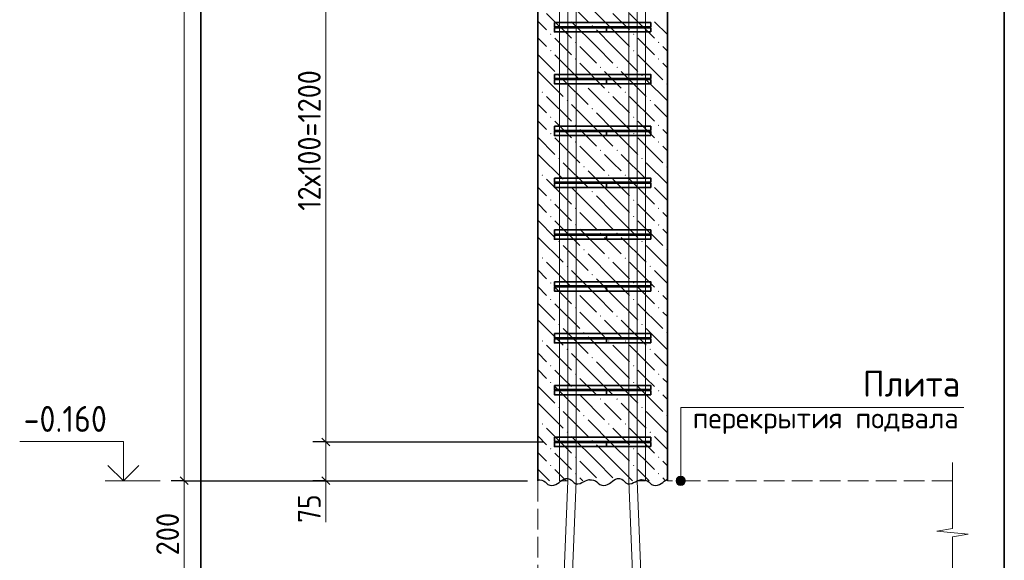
# Model space of a CAD drawing. Header units: millimetres. Extents: x 0 to 42000, y 0 to 29700.
# Tile 4 of 18: x 13488 to 22985, y 5284 to 10499. Entities that reach past the tile are written whole.
import ezdxf

# ---------------------------------------------------------------- set-up
doc = ezdxf.new("R2010")
doc.units = ezdxf.units.MM
doc.linetypes.add('______2', pattern=[270, 200, -70])
for name, color, linetype, lineweight in [('S1 Продольная арматура', 52, 'Continuous', 25), ('Standard', 7, 'Continuous', 25), ('ЖБ Перекрытие верхний уровень', 7, 'Continuous', 18), ('Позиционная метка диаметр_ шаг', 7, 'Continuous', 13), ('Позиционная метка линия выноска', 7, 'Continuous', 13), ('Примечания', 7, 'Continuous', 13), ('Размерная линия_ общее', 7, 'Continuous', 13), ('Стена фоновая арматура Х1', 52, 'Continuous', 25), ('Хомут', 52, 'Continuous', 25)]:
    doc.layers.add(name, color=color, linetype=linetype, lineweight=lineweight)
doc.layers.add('ЖБ Пилон', color=7, linetype='______2', lineweight=13, true_color=0xa0a0a0)
doc.styles.add('ISOCPEUR', font='txt')

msp = doc.modelspace()

# ---------------------------------------------------------------- hatches: boundary and pattern name
at = {"layer": 'ЖБ Пилон', "linetype": 'Continuous', "lineweight": 18, "transparency": 33554687}
for points in [[(18603.2, 10359.2), (18609.7, 10365.7), (18616.2, 10359.2), (18609.7, 10352.7)], [(19003.2, 10439.2), (19009.7, 10445.7), (19016.2, 10439.2), (19009.7, 10432.7)], [(19403.2, 10359.2), (19409.7, 10365.7), (19416.2, 10359.2), (19409.7, 10352.7)], [(18843.2, 10279.2), (18849.7, 10285.7), (18856.2, 10279.2), (18849.7, 10272.7)], [(19643.2, 10279.2), (19649.7, 10285.7), (19656.2, 10279.2), (19649.7, 10272.7)], [(18603.2, 10199.2), (18609.7, 10205.7), (18616.2, 10199.2), (18609.7, 10192.7)], [(19403.2, 10199.2), (19409.7, 10205.7), (19416.2, 10199.2), (19409.7, 10192.7)], [(18843.2, 10119.3), (18849.7, 10125.7), (18856.2, 10119.3), (18849.7, 10112.7)], [(19643.2, 10119.3), (19649.7, 10125.7), (19656.2, 10119.3), (19649.7, 10112.7)], [(19083.2, 10039.2), (19089.7, 10045.7), (19096.2, 10039.2), (19089.7, 10032.7)], [(19243.2, 10039.2), (19249.7, 10045.7), (19256.2, 10039.2), (19249.7, 10032.7)], [(18683.2, 9959.2), (18689.7, 9965.7), (18696.2, 9959.2), (18689.7, 9952.7)], [(18923.2, 9879.2), (18929.7, 9885.7), (18936.2, 9879.2), (18929.7, 9872.7)], [(19483.2, 9959.2), (19489.7, 9965.7), (19496.2, 9959.2), (19489.7, 9952.7)], [(19723.2, 9879.2), (19729.7, 9885.7), (19734.5, 9880.9), (19734.5, 9877.6), (19729.7, 9872.7)], [(18523.2, 9799.2), (18529.7, 9805.7), (18536.2, 9799.2), (18529.7, 9792.7)], [(19163.2, 9799.2), (19169.7, 9805.7), (19176.2, 9799.2), (19169.7, 9792.7)], [(19323.2, 9799.2), (19329.7, 9805.7), (19336.2, 9799.2), (19329.7, 9792.7)], [(18763.2, 9719.3), (18769.7, 9725.7), (18776.2, 9719.3), (18769.7, 9712.7)], [(19563.2, 9719.3), (19569.7, 9725.7), (19576.2, 9719.3), (19569.7, 9712.7)], [(19003.2, 9639.2), (19009.7, 9645.7), (19016.2, 9639.2), (19009.7, 9632.7)], [(18603.2, 9559.2), (18609.7, 9565.7), (18616.2, 9559.2), (18609.7, 9552.7)], [(19403.2, 9559.2), (19409.7, 9565.7), (19416.2, 9559.2), (19409.7, 9552.7)], [(18603.2, 9399.2), (18609.7, 9405.7), (18616.2, 9399.2), (18609.7, 9392.7)], [(18843.2, 9479.2), (18849.7, 9485.7), (18856.2, 9479.2), (18849.7, 9472.7)], [(19403.2, 9399.2), (19409.7, 9405.7), (19416.2, 9399.2), (19409.7, 9392.7)], [(19643.2, 9479.2), (19649.7, 9485.7), (19656.2, 9479.2), (19649.7, 9472.7)], [(18843.2, 9319.3), (18849.7, 9325.7), (18856.2, 9319.3), (18849.7, 9312.7)], [(19643.2, 9319.3), (19649.7, 9325.7), (19656.2, 9319.3), (19649.7, 9312.7)], [(19083.2, 9239.2), (19089.7, 9245.7), (19096.2, 9239.2), (19089.7, 9232.7)], [(19243.2, 9239.2), (19249.7, 9245.7), (19256.2, 9239.2), (19249.7, 9232.7)], [(18683.2, 9159.2), (18689.7, 9165.7), (18696.2, 9159.2), (18689.7, 9152.7)], [(19483.2, 9159.2), (19489.7, 9165.7), (19496.2, 9159.2), (19489.7, 9152.7)], [(18923.2, 9079.2), (18929.7, 9085.7), (18936.2, 9079.2), (18929.7, 9072.7)], [(19723.2, 9079.2), (19729.7, 9085.7), (19734.5, 9080.9), (19734.5, 9077.6), (19729.7, 9072.7)], [(18523.2, 8999.2), (18529.7, 9005.7), (18536.2, 8999.2), (18529.7, 8992.7)], [(19163.2, 8999.2), (19169.7, 9005.7), (19176.2, 8999.2), (19169.7, 8992.7)], [(19323.2, 8999.2), (19329.7, 9005.7), (19336.2, 8999.2), (19329.7, 8992.7)], [(18763.2, 8919.3), (18769.7, 8925.7), (18776.2, 8919.3), (18769.7, 8912.7)], [(19003.2, 8839.2), (19009.7, 8845.7), (19016.2, 8839.2), (19009.7, 8832.7)], [(19563.2, 8919.3), (19569.7, 8925.7), (19576.2, 8919.3), (19569.7, 8912.7)], [(18603.2, 8759.2), (18609.7, 8765.7), (18616.2, 8759.2), (18609.7, 8752.7)], [(19403.2, 8759.2), (19409.7, 8765.7), (19416.2, 8759.2), (19409.7, 8752.7)], [(18843.2, 8679.2), (18849.7, 8685.7), (18856.2, 8679.2), (18849.7, 8672.7)], [(19643.2, 8679.2), (19649.7, 8685.7), (19656.2, 8679.2), (19649.7, 8672.7)], [(18603.2, 8599.2), (18609.7, 8605.7), (18616.2, 8599.2), (18609.7, 8592.7)], [(19403.2, 8599.2), (19409.7, 8605.7), (19416.2, 8599.2), (19409.7, 8592.7)], [(18843.2, 8519.3), (18849.7, 8525.7), (18856.2, 8519.3), (18849.7, 8512.7)], [(19643.2, 8519.3), (19649.7, 8525.7), (19656.2, 8519.3), (19649.7, 8512.7)], [(18683.2, 8359.2), (18689.7, 8365.7), (18696.2, 8359.2), (18689.7, 8352.7)], [(19083.2, 8439.2), (19089.7, 8445.7), (19096.2, 8439.2), (19089.7, 8432.7)], [(19243.2, 8439.2), (19249.7, 8445.7), (19256.2, 8439.2), (19249.7, 8432.7)], [(19483.2, 8359.2), (19489.7, 8365.7), (19496.2, 8359.2), (19489.7, 8352.7)], [(18923.2, 8279.2), (18929.7, 8285.7), (18936.2, 8279.2), (18929.7, 8272.7)], [(19723.2, 8279.2), (19729.7, 8285.7), (19734.5, 8280.9), (19734.5, 8277.6), (19729.7, 8272.7)], [(18523.2, 8199.2), (18529.7, 8205.7), (18536.2, 8199.2), (18529.7, 8192.7)], [(19163.2, 8199.2), (19169.7, 8205.7), (19176.2, 8199.2), (19169.7, 8192.7)], [(19323.2, 8199.2), (19329.7, 8205.7), (19336.2, 8199.2), (19329.7, 8192.7)], [(18763.2, 8119.3), (18769.7, 8125.7), (18776.2, 8119.3), (18769.7, 8112.7)], [(19563.2, 8119.3), (19569.7, 8125.7), (19576.2, 8119.3), (19569.7, 8112.7)], [(19003.2, 8039.2), (19009.7, 8045.7), (19016.2, 8039.2), (19009.7, 8032.7)], [(18603.2, 7959.2), (18609.7, 7965.7), (18616.2, 7959.2), (18609.7, 7952.7)], [(18843.2, 7879.2), (18849.7, 7885.7), (18856.2, 7879.2), (18849.7, 7872.7)], [(19403.2, 7959.2), (19409.7, 7965.7), (19416.2, 7959.2), (19409.7, 7952.7)], [(19643.2, 7879.2), (19649.7, 7885.7), (19656.2, 7879.2), (19649.7, 7872.7)], [(18603.2, 7799.2), (18609.7, 7805.7), (18616.2, 7799.2), (18609.7, 7792.7)], [(19403.2, 7799.2), (19409.7, 7805.7), (19416.2, 7799.2), (19409.7, 7792.7)], [(18843.2, 7719.3), (18849.7, 7725.7), (18856.2, 7719.3), (18849.7, 7712.7)], [(19643.2, 7719.3), (19649.7, 7725.7), (19656.2, 7719.3), (19649.7, 7712.7)], [(19083.2, 7639.2), (19089.7, 7645.7), (19096.2, 7639.2), (19089.7, 7632.7)], [(19243.2, 7639.2), (19249.7, 7645.7), (19256.2, 7639.2), (19249.7, 7632.7)], [(18683.2, 7559.2), (18689.7, 7565.7), (18696.2, 7559.2), (18689.7, 7552.7)], [(19483.2, 7559.2), (19489.7, 7565.7), (19496.2, 7559.2), (19489.7, 7552.7)], [(18923.2, 7479.2), (18929.7, 7485.7), (18936.2, 7479.2), (18929.7, 7472.7)], [(19723.2, 7479.2), (19729.7, 7485.7), (19734.5, 7480.9), (19734.5, 7477.6), (19729.7, 7472.7)], [(18523.2, 7399.2), (18529.7, 7405.7), (18536.2, 7399.2), (18529.7, 7392.7)], [(18763.2, 7319.2), (18769.7, 7325.7), (18776.2, 7319.2), (18769.7, 7312.7)], [(19163.2, 7399.2), (19169.7, 7405.7), (19176.2, 7399.2), (19169.7, 7392.7)], [(19323.2, 7399.2), (19329.7, 7405.7), (19336.2, 7399.2), (19329.7, 7392.7)], [(19563.2, 7319.2), (19569.7, 7325.7), (19576.2, 7319.2), (19569.7, 7312.7)], [(19003.2, 7239.2), (19009.7, 7245.7), (19016.2, 7239.2), (19009.7, 7232.7)], [(18603.2, 7159.2), (18609.7, 7165.7), (18616.2, 7159.2), (18609.7, 7152.7)], [(19403.2, 7159.2), (19409.7, 7165.7), (19416.2, 7159.2), (19409.7, 7152.7)], [(18843.2, 7079.2), (18849.7, 7085.7), (18856.2, 7079.2), (18849.7, 7072.7)], [(19643.2, 7079.2), (19649.7, 7085.7), (19656.2, 7079.2), (19649.7, 7072.7)], [(18603.2, 6999.2), (18609.7, 7005.7), (18616.2, 6999.2), (18609.7, 6992.7)], [(19403.2, 6999.2), (19409.7, 7005.7), (19416.2, 6999.2), (19409.7, 6992.7)], [(18843.2, 6919.2), (18849.7, 6925.7), (18856.2, 6919.2), (18849.7, 6912.7)], [(19083.2, 6839.2), (19089.7, 6845.7), (19096.2, 6839.2), (19089.7, 6832.7)], [(19243.2, 6839.2), (19249.7, 6845.7), (19256.2, 6839.2), (19249.7, 6832.7)], [(19643.2, 6919.2), (19649.7, 6925.7), (19656.2, 6919.2), (19649.7, 6912.7)], [(18683.2, 6759.2), (18689.7, 6765.7), (18696.2, 6759.2), (18689.7, 6752.7)], [(19483.2, 6759.2), (19489.7, 6765.7), (19496.2, 6759.2), (19489.7, 6752.7)], [(18923.2, 6679.2), (18929.7, 6685.7), (18936.2, 6679.2), (18929.7, 6672.7)], [(19723.2, 6679.2), (19729.7, 6685.7), (19734.5, 6680.9), (19734.5, 6677.6), (19729.7, 6672.7)], [(18523.2, 6599.2), (18529.7, 6605.7), (18536.2, 6599.2), (18529.7, 6592.7)], [(19163.2, 6599.2), (19169.7, 6605.7), (19176.2, 6599.2), (19169.7, 6592.7)], [(19323.2, 6599.2), (19329.7, 6605.7), (19336.2, 6599.2), (19329.7, 6592.7)], [(18763.2, 6519.2), (18769.7, 6525.7), (18776.2, 6519.2), (18769.7, 6512.7)], [(19563.2, 6519.2), (19569.7, 6525.7), (19576.2, 6519.2), (19569.7, 6512.7)], [(18603.2, 6359.2), (18609.7, 6365.7), (18616.2, 6359.2), (18609.7, 6352.7)], [(19003.2, 6439.2), (19009.7, 6445.7), (19016.2, 6439.2), (19009.7, 6432.7)], [(19403.2, 6359.2), (19409.7, 6365.7), (19416.2, 6359.2), (19409.7, 6352.7)], [(18843.2, 6279.2), (18849.7, 6285.7), (18856.2, 6279.2), (18849.7, 6272.7)], [(19643.2, 6279.2), (19649.7, 6285.7), (19656.2, 6279.2), (19649.7, 6272.7)], [(18603.2, 6199.2), (18609.7, 6205.7), (18616.2, 6199.2), (18609.7, 6192.7)], [(19403.2, 6199.2), (19409.7, 6205.7), (19416.2, 6199.2), (19409.7, 6192.7)], [(18843.2, 6119.2), (18849.7, 6125.7), (18856.2, 6119.2), (18849.7, 6112.7)], [(19643.2, 6119.2), (19649.7, 6125.7), (19656.2, 6119.2), (19649.7, 6112.7)]]:
    msp.add_hatch(color=7, dxfattribs=at).paths.add_polyline_path(points, flags=16)
at = {"layer": 'Позиционная метка линия выноска', "linetype": 'Continuous', "lineweight": 13, "transparency": 33554687}
for points in [[(19824.4, 6073.8), (19901.8, 6073.8), (19885.6, 6090)], [(19824.4, 6073.8), (19885.6, 6090), (19840.6, 6090)], [(19840.6, 6090), (19885.6, 6090), (19863.1, 6096.3)], [(19818.1, 6051.3), (19908.1, 6051.3), (19901.8, 6073.8)], [(19818.1, 6051.3), (19901.8, 6073.8), (19824.4, 6073.8)], [(19824.4, 6028.8), (19908.1, 6051.3), (19818.1, 6051.3)], [(19824.4, 6028.8), (19901.8, 6028.8), (19908.1, 6051.3)], [(19840.6, 6012.6), (19901.8, 6028.8), (19824.4, 6028.8)], [(19840.6, 6012.6), (19885.6, 6012.6), (19901.8, 6028.8)], [(19885.6, 6012.6), (19840.6, 6012.6), (19863.1, 6006.3)]]:
    msp.add_hatch(color=7, dxfattribs=at).paths.add_polyline_path(points)

# ---------------------------------------------------------------- linework, layer by layer
at = {"layer": 'S1 Продольная арматура', "color": 7, "linetype": 'Continuous', "lineweight": 18, "transparency": 33554687}
for points in [[(19444.5, 6051.3), (19444.5, 24376.3), (19439.3, 24413.9), (19426.8, 24452), (19407.2, 24486.8), (19383.5, 24515.2), (19355.1, 24538.9), (19320.2, 24558.5), (19282.2, 24571), (19244.6, 24576.3), (15944.5, 24576.3), (15944.5, 24656.3), (19250.1, 24656.3), (19300.3, 24649.3), (19352.6, 24632), (19400.7, 24605.1), (19440.3, 24572), (19473.4, 24532.4), (19500.3, 24484.3), (19517.6, 24432.1), (19524.5, 24381.8), (19524.5, 6051.3), (19444.5, 6051.3)], [(19444.5, 6051.3), (19444.5, 24376.3), (19439.3, 24413.9), (19426.8, 24452), (19407.2, 24486.8), (19383.5, 24515.2), (19355.1, 24538.9), (19320.2, 24558.5), (19282.2, 24571), (19244.6, 24576.3), (15944.5, 24576.3), (15944.5, 24656.3), (19250.1, 24656.3), (19300.3, 24649.3), (19352.6, 24632), (19400.7, 24605.1), (19440.3, 24572), (19473.4, 24532.4), (19500.3, 24484.3), (19517.6, 24432.1), (19524.5, 24381.8), (19524.5, 6051.3), (19444.5, 6051.3)], [(19444.5, 6051.3), (19444.5, 24376.3), (19439.3, 24413.9), (19426.8, 24452), (19407.2, 24486.8), (19383.5, 24515.2), (19355.1, 24538.9), (19320.2, 24558.5), (19282.2, 24571), (19244.6, 24576.3), (15944.5, 24576.3), (15944.5, 24656.3), (19250.1, 24656.3), (19300.3, 24649.3), (19352.6, 24632), (19400.7, 24605.1), (19440.3, 24572), (19473.4, 24532.4), (19500.3, 24484.3), (19517.6, 24432.1), (19524.5, 24381.8), (19524.5, 6051.3), (19444.5, 6051.3)], [(19444.5, 6051.3), (19444.5, 24376.3), (19439.3, 24413.9), (19426.8, 24452), (19407.2, 24486.8), (19383.5, 24515.2), (19355.1, 24538.9), (19320.2, 24558.5), (19282.2, 24571), (19244.6, 24576.3), (15944.5, 24576.3), (15944.5, 24656.3), (19250.1, 24656.3), (19300.3, 24649.3), (19352.6, 24632), (19400.7, 24605.1), (19440.3, 24572), (19473.4, 24532.4), (19500.3, 24484.3), (19517.6, 24432.1), (19524.5, 24381.8), (19524.5, 6051.3), (19444.5, 6051.3)], [(18694.5, 6051.3), (18694.5, 24381.8), (18701.5, 24432.1), (18718.8, 24484.3), (18745.7, 24532.4), (18778.8, 24572), (18818.4, 24605.1), (18866.5, 24632), (18918.8, 24649.3), (18969, 24656.3), (22274.5, 24656.3), (22274.5, 24576.3), (18974.5, 24576.3), (18936.9, 24571), (18898.9, 24558.5), (18864, 24538.9), (18835.6, 24515.2), (18811.9, 24486.8), (18792.3, 24452), (18779.8, 24413.9), (18774.5, 24376.3), (18774.5, 6051.3), (18694.5, 6051.3)], [(18694.5, 6051.3), (18694.5, 24381.8), (18701.5, 24432.1), (18718.8, 24484.3), (18745.7, 24532.4), (18778.8, 24572), (18818.4, 24605.1), (18866.5, 24632), (18918.8, 24649.3), (18969, 24656.3), (22274.5, 24656.3), (22274.5, 24576.3), (18974.5, 24576.3), (18936.9, 24571), (18898.9, 24558.5), (18864, 24538.9), (18835.6, 24515.2), (18811.9, 24486.8), (18792.3, 24452), (18779.8, 24413.9), (18774.5, 24376.3), (18774.5, 6051.3), (18694.5, 6051.3)], [(18694.5, 6051.3), (18694.5, 24381.8), (18701.5, 24432.1), (18718.8, 24484.3), (18745.7, 24532.4), (18778.8, 24572), (18818.4, 24605.1), (18866.5, 24632), (18918.8, 24649.3), (18969, 24656.3), (22274.5, 24656.3), (22274.5, 24576.3), (18974.5, 24576.3), (18936.9, 24571), (18898.9, 24558.5), (18864, 24538.9), (18835.6, 24515.2), (18811.9, 24486.8), (18792.3, 24452), (18779.8, 24413.9), (18774.5, 24376.3), (18774.5, 6051.3), (18694.5, 6051.3)], [(18694.5, 6051.3), (18694.5, 24381.8), (18701.5, 24432.1), (18718.8, 24484.3), (18745.7, 24532.4), (18778.8, 24572), (18818.4, 24605.1), (18866.5, 24632), (18918.8, 24649.3), (18969, 24656.3), (22274.5, 24656.3), (22274.5, 24576.3), (18974.5, 24576.3), (18936.9, 24571), (18898.9, 24558.5), (18864, 24538.9), (18835.6, 24515.2), (18811.9, 24486.8), (18792.3, 24452), (18779.8, 24413.9), (18774.5, 24376.3), (18774.5, 6051.3), (18694.5, 6051.3)]]:
    msp.add_lwpolyline(points, dxfattribs=at)
at = {"layer": 'Standard', "color": 254, "linetype": 'Continuous', "lineweight": 35, "true_color": 0xc4c4ff, "transparency": 33554687}
msp.add_line((15234.5, 29200), (15234.5, 2051.3), dxfattribs=at)
at = {"layer": 'Standard', "color": 7, "linetype": 'Continuous', "lineweight": 13, "transparency": 33554687}
msp.add_line((14843.2, 6051.3), (14313.2, 6051.3), dxfattribs=at)
at = {"layer": 'Standard', "color": 254, "linetype": 'Continuous', "lineweight": 35, "true_color": 0xc4c4ff, "transparency": 33554687}
msp.add_lwpolyline([(15234.5, 2051.3), (22984.5, 2051.3), (22984.5, 29200)], dxfattribs=at)
at = {"layer": 'Standard', "color": 7, "linetype": 'Continuous', "lineweight": 13, "transparency": 33554687}
msp.add_lwpolyline([(14487.5, 6051.3), (14487.5, 6431.3), (13487.5, 6431.3)], dxfattribs=at)
at = {"layer": 'Standard', "color": 7, "linetype": 'Continuous', "lineweight": 35, "transparency": 33554687}
msp.add_lwpolyline([(14636, 6199.7), (14487.5, 6051.3), (14339, 6199.7)], dxfattribs=at)
at = {"layer": 'ЖБ Перекрытие верхний уровень', "color": 7, "linetype": '______2', "lineweight": 18, "transparency": 33554687}
for p, q in [((18484.5, 6051.3), (18484.5, 5051.3)), ((22484.5, 6051.3), (19734.5, 6051.3))]:
    msp.add_line(p, q, dxfattribs=at)
at = {"layer": 'ЖБ Пилон', "color": 7, "linetype": 'Continuous', "lineweight": 35, "transparency": 33554687}
for p, q in [((18484.5, 23951.3), (18484.5, 6051.3)), ((19734.5, 6051.3), (19734.5, 23951.3))]:
    msp.add_line(p, q, dxfattribs=at)
at = {"layer": 'ЖБ Пилон', "color": 9, "linetype": 'Continuous', "lineweight": 18, "true_color": 0xc7c7c7, "transparency": 33554687}
for p, q in [((18729.7, 10719.3), (18969.7, 10479.2)), ((19209.7, 10399.2), (18969.7, 10639.2)), ((18569.7, 10559.2), (18809.7, 10319.3)), ((19209.7, 10559.2), (19369.7, 10399.2)), ((19369.7, 10559.2), (19609.7, 10319.3)), ((18484.5, 10484.4), (18569.7, 10399.2)), ((19049.7, 10239.2), (18809.7, 10479.2)), ((19734.5, 10354.4), (19609.7, 10479.2)), ((19049.7, 10399.2), (19209.7, 10239.2)), ((19209.7, 10399.2), (19369.7, 10239.2)), ((18484.5, 10324.4), (18569.7, 10239.2)), ((18729.7, 10239.2), (18649.7, 10319.3)), ((19529.7, 10239.2), (19449.7, 10319.3)), ((18484.5, 10164.4), (18649.7, 9999.2)), ((18809.7, 10159.2), (18729.7, 10239.2)), ((18889.7, 10239.2), (19049.7, 10079.2)), ((19049.7, 10239.2), (19209.7, 10079.2)), ((19209.7, 10239.2), (19449.7, 9999.2)), ((19609.7, 10159.2), (19529.7, 10239.2)), ((19689.7, 10239.2), (19734.5, 10194.4)), ((18649.7, 10159.2), (18889.7, 9919.3)), ((18889.7, 10079.2), (19129.7, 9839.2)), ((19449.7, 10159.2), (19689.7, 9919.3)), ((19689.7, 10079.2), (19734.5, 10034.4)), ((18489.7, 9999.2), (18729.7, 9759.2)), ((19209.7, 9919.3), (19129.7, 9999.2)), ((19289.7, 9999.2), (19529.7, 9759.2)), ((18729.7, 9919.3), (18969.7, 9679.2)), ((19289.7, 9839.2), (19209.7, 9919.3)), ((19529.7, 9919.3), (19734.5, 9714.4)), ((18489.7, 9839.2), (18484.5, 9844.4)), ((19209.7, 9599.2), (18969.7, 9839.2)), ((18569.7, 9759.2), (18809.7, 9519.3)), ((19209.7, 9759.2), (19369.7, 9599.2)), ((19369.7, 9759.2), (19609.7, 9519.3)), ((18484.5, 9684.4), (18569.7, 9599.2)), ((19049.7, 9439.2), (18809.7, 9679.2)), ((19049.7, 9599.2), (19209.7, 9439.2)), ((19209.7, 9599.2), (19369.7, 9439.2)), ((19734.5, 9554.4), (19609.7, 9679.2)), ((18484.5, 9524.4), (18569.7, 9439.2)), ((18729.7, 9439.2), (18649.7, 9519.3)), ((19529.7, 9439.2), (19449.7, 9519.3)), ((18809.7, 9359.2), (18729.7, 9439.2)), ((18889.7, 9439.2), (19049.7, 9279.2)), ((19049.7, 9439.2), (19209.7, 9279.2)), ((19209.7, 9439.2), (19449.7, 9199.2)), ((19609.7, 9359.2), (19529.7, 9439.2)), ((19689.7, 9439.2), (19734.5, 9394.4)), ((18484.5, 9364.4), (18649.7, 9199.2)), ((18649.7, 9359.2), (18889.7, 9119.3)), ((19449.7, 9359.2), (19689.7, 9119.3)), ((18889.7, 9279.2), (19129.7, 9039.2)), ((19689.7, 9279.2), (19734.5, 9234.4)), ((18489.7, 9199.2), (18729.7, 8959.2)), ((18729.7, 9119.3), (18969.7, 8879.2)), ((19209.7, 9119.3), (19129.7, 9199.2)), ((19289.7, 9039.2), (19209.7, 9119.3)), ((19289.7, 9199.2), (19529.7, 8959.2)), ((19529.7, 9119.3), (19734.5, 8914.4)), ((18489.7, 9039.2), (18484.5, 9044.4)), ((19209.7, 8799.2), (18969.7, 9039.2)), ((18569.7, 8959.2), (18809.7, 8719.3)), ((19209.7, 8959.2), (19369.7, 8799.2)), ((19369.7, 8959.2), (19609.7, 8719.3)), ((18484.5, 8884.4), (18569.7, 8799.2)), ((19049.7, 8639.2), (18809.7, 8879.2)), ((19734.5, 8754.4), (19609.7, 8879.2)), ((19049.7, 8799.2), (19209.7, 8639.2)), ((19209.7, 8799.2), (19369.7, 8639.2)), ((18484.5, 8724.4), (18569.7, 8639.2)), ((18729.7, 8639.2), (18649.7, 8719.3)), ((19529.7, 8639.2), (19449.7, 8719.3)), ((18484.5, 8564.4), (18649.7, 8399.2)), ((18649.7, 8559.2), (18889.7, 8319.3)), ((18809.7, 8559.2), (18729.7, 8639.2)), ((18889.7, 8639.2), (19049.7, 8479.2)), ((19049.7, 8639.2), (19209.7, 8479.2)), ((19209.7, 8639.2), (19449.7, 8399.2)), ((19449.7, 8559.2), (19689.7, 8319.3)), ((19609.7, 8559.2), (19529.7, 8639.2)), ((19689.7, 8639.2), (19734.5, 8594.4)), ((18889.7, 8479.2), (19129.7, 8239.2)), ((19689.7, 8479.2), (19734.5, 8434.4)), ((18489.7, 8399.2), (18729.7, 8159.2)), ((19209.7, 8319.3), (19129.7, 8399.2)), ((19289.7, 8399.2), (19529.7, 8159.2)), ((18729.7, 8319.3), (18969.7, 8079.2)), ((19289.7, 8239.2), (19209.7, 8319.3)), ((19529.7, 8319.3), (19734.5, 8114.4)), ((18489.7, 8239.2), (18484.5, 8244.4)), ((19209.7, 7999.2), (18969.7, 8239.2)), ((18484.5, 8084.4), (18569.7, 7999.2)), ((18569.7, 8159.2), (18809.7, 7919.3)), ((19049.7, 7839.2), (18809.7, 8079.2)), ((19209.7, 8159.2), (19369.7, 7999.2)), ((19369.7, 8159.2), (19609.7, 7919.3)), ((19734.5, 7954.4), (19609.7, 8079.2)), ((19049.7, 7999.2), (19209.7, 7839.2)), ((19209.7, 7999.2), (19369.7, 7839.2)), ((18484.5, 7924.4), (18569.7, 7839.2)), ((18729.7, 7839.2), (18649.7, 7919.3)), ((19529.7, 7839.2), (19449.7, 7919.3)), ((18809.7, 7759.2), (18729.7, 7839.2)), ((18889.7, 7839.2), (19049.7, 7679.2)), ((19049.7, 7839.2), (19209.7, 7679.2)), ((19209.7, 7839.2), (19449.7, 7599.2)), ((19609.7, 7759.2), (19529.7, 7839.2)), ((19689.7, 7839.2), (19734.5, 7794.4)), ((18484.5, 7764.4), (18649.7, 7599.2)), ((18649.7, 7759.2), (18889.7, 7519.3)), ((19449.7, 7759.2), (19689.7, 7519.3)), ((18489.7, 7599.2), (18729.7, 7359.2)), ((18889.7, 7679.2), (19129.7, 7439.2)), ((19209.7, 7519.3), (19129.7, 7599.2)), ((19289.7, 7599.2), (19529.7, 7359.2)), ((19689.7, 7679.2), (19734.5, 7634.4)), ((18729.7, 7519.3), (18969.7, 7279.2)), ((19289.7, 7439.2), (19209.7, 7519.3)), ((19529.7, 7519.3), (19734.5, 7314.4)), ((18489.7, 7439.2), (18484.5, 7444.4)), ((19209.7, 7199.2), (18969.7, 7439.2)), ((18569.7, 7359.2), (18809.7, 7119.2)), ((19209.7, 7359.2), (19369.7, 7199.2)), ((19369.7, 7359.2), (19609.7, 7119.2)), ((18484.5, 7284.4), (18569.7, 7199.2)), ((19049.7, 7039.2), (18809.7, 7279.2)), ((19734.5, 7154.4), (19609.7, 7279.2)), ((18484.5, 7124.4), (18569.7, 7039.2)), ((19049.7, 7199.2), (19209.7, 7039.2)), ((19209.7, 7199.2), (19369.7, 7039.2)), ((18729.7, 7039.2), (18649.7, 7119.2)), ((18809.7, 6959.2), (18729.7, 7039.2)), ((18889.7, 7039.2), (19049.7, 6879.2)), ((19049.7, 7039.2), (19209.7, 6879.2)), ((19209.7, 7039.2), (19449.7, 6799.2)), ((19529.7, 7039.2), (19449.7, 7119.2)), ((19609.7, 6959.2), (19529.7, 7039.2)), ((19689.7, 7039.2), (19734.5, 6994.4)), ((18484.5, 6964.4), (18649.7, 6799.2)), ((18649.7, 6959.2), (18889.7, 6719.2)), ((19449.7, 6959.2), (19689.7, 6719.2)), ((18889.7, 6879.2), (19129.7, 6639.2)), ((19689.7, 6879.2), (19734.5, 6834.4)), ((18489.7, 6799.2), (18729.7, 6559.2)), ((19209.7, 6719.2), (19129.7, 6799.2)), ((19289.7, 6799.2), (19529.7, 6559.2)), ((18729.7, 6719.2), (18969.7, 6479.2)), ((19289.7, 6639.2), (19209.7, 6719.2)), ((19529.7, 6719.2), (19734.5, 6514.4)), ((18489.7, 6639.2), (18484.5, 6644.4)), ((18569.7, 6559.2), (18809.7, 6319.2)), ((19209.7, 6399.2), (18969.7, 6639.2)), ((19209.7, 6559.2), (19369.7, 6399.2)), ((19369.7, 6559.2), (19609.7, 6319.2)), ((18484.5, 6484.4), (18569.7, 6399.2)), ((19049.7, 6239.2), (18809.7, 6479.2)), ((19734.5, 6354.4), (19609.7, 6479.2)), ((19049.7, 6399.2), (19209.7, 6239.2)), ((19209.7, 6399.2), (19369.7, 6239.2)), ((18484.5, 6324.4), (18569.7, 6239.2)), ((18729.7, 6239.2), (18649.7, 6319.2)), ((19529.7, 6239.2), (19449.7, 6319.2)), ((18809.7, 6159.2), (18729.7, 6239.2)), ((18889.7, 6239.2), (19049.7, 6079.2)), ((19049.7, 6239.2), (19209.7, 6079.2)), ((19209.7, 6239.2), (19397.7, 6051.3)), ((19609.7, 6159.2), (19529.7, 6239.2)), ((19689.7, 6239.2), (19734.5, 6194.4)), ((18484.5, 6164.4), (18597.7, 6051.3)), ((18649.7, 6159.2), (18757.7, 6051.3)), ((18889.7, 6079.2), (18917.7, 6051.3)), ((19449.7, 6159.2), (19557.7, 6051.3)), ((19689.7, 6079.2), (19717.7, 6051.3))]:
    msp.add_line(p, q, dxfattribs=at)
at = {"layer": 'Позиционная метка линия выноска', "color": 7, "linetype": 'Continuous', "lineweight": 13, "transparency": 33554687}
for p, q in [((19863.1, 6096.3), (19863.1, 6096.3)), ((19818.1, 6051.3), (19818.1, 6051.3)), ((19863.1, 6006.3), (19863.1, 6006.3)), ((19908.1, 6051.3), (19908.1, 6051.3))]:
    msp.add_line(p, q, dxfattribs=at)
msp.add_lwpolyline([(19863.1, 6051.3), (19863.1, 6757.4), (22595.4, 6757.4)], dxfattribs=at)
msp.add_circle((19863.1, 6051.3), 45, dxfattribs=at)
at = {"layer": 'Примечания', "color": 7, "linetype": 'Continuous', "lineweight": 13, "transparency": 33554687}
for p, q in [((22484.5, 6226.3), (22484.5, 5591.8)), ((16440.8, 6051.3), (16440.8, 5651.3)), ((22484.5, 5591.8), (22334.5, 5564.8)), ((22334.5, 5564.8), (22634.5, 5537.8)), ((22634.5, 5537.8), (22484.5, 5510.8)), ((22484.5, 5510.8), (22484.5, 4876.3))]:
    msp.add_line(p, q, dxfattribs=at)
at = {"layer": 'Примечания', "color": 7, "linetype": 'Continuous', "lineweight": 25, "transparency": 33554687}
for points in [[(18484.5, 6060), (18503, 6060.3), (18523, 6057.4), (18541, 6050.8), (18555.5, 6039.9), (18568, 6026.9), (18582.5, 6016), (18601, 6009.4), (18620.5, 6005.5), (18640, 6009.9), (18658, 6016.9), (18675.5, 6025), (18690.5, 6035.7), (18704.5, 6047.2), (18718.5, 6058.6), (18735.5, 6067.6), (18754.5, 6072.4), (18774.5, 6071.7), (18794, 6066.4), (18808.5, 6055.7), (18821.5, 6043.2), (18835.5, 6031.8), (18852.5, 6023.3), (18872.5, 6021.4), (18892, 6026.2), (18909.5, 6033.7), (18926.5, 6042.3), (18944, 6050.5), (18961, 6058.6), (18980.5, 6062.4), (18984.5, 6062.8)], [(18984.5, 6060), (19003, 6060.3), (19023, 6057.4), (19041, 6050.8), (19055.5, 6039.9), (19068, 6026.9), (19082.5, 6016), (19101, 6009.4), (19120.5, 6005.5), (19140, 6009.9), (19158, 6016.9), (19175.5, 6025), (19190.5, 6035.7), (19204.5, 6047.2), (19218.5, 6058.6), (19235.5, 6067.6), (19254.5, 6072.4), (19274.5, 6071.7), (19294, 6066.4), (19308.5, 6055.7), (19321.5, 6043.2), (19335.5, 6031.8), (19352.5, 6023.3), (19372.5, 6021.4), (19392, 6026.2), (19409.5, 6033.7), (19426.5, 6042.3), (19444, 6050.5), (19461, 6058.6), (19480.5, 6062.4), (19484.5, 6062.8)], [(19484.5, 6060), (19503, 6060.3), (19523, 6057.4), (19541, 6050.8), (19555.5, 6039.9), (19568, 6026.9), (19582.5, 6016), (19601, 6009.4), (19620.5, 6005.5), (19640, 6009.9), (19658, 6016.9), (19675.5, 6025), (19690.5, 6035.7), (19704.5, 6047.2), (19718.5, 6058.6), (19734.5, 6067.1)]]:
    msp.add_lwpolyline(points, dxfattribs=at)
at = {"layer": 'Размерная линия_ общее', "color": 7, "linetype": 'Continuous', "lineweight": 13, "transparency": 33554687}
for p, q in [((15074, 23951.3), (15074, 6051.3)), ((16440.8, 6426.3), (16440.8, 12426.3)), ((16440.8, 6051.3), (16440.8, 6426.3)), ((15074, 6051.3), (15074, 5051.3)), ((16440.8, 6051.3), (16440.8, 5976.3))]:
    msp.add_line(p, q, dxfattribs=at)
at = {"layer": 'Размерная линия_ общее', "color": 7, "linetype": 'Continuous', "lineweight": 25, "transparency": 33554687}
for p, q in [((16478.3, 6388.8), (16403.3, 6463.8)), ((15036.5, 6088.8), (15111.5, 6013.8)), ((16478.3, 6013.8), (16403.3, 6088.8))]:
    msp.add_line(p, q, dxfattribs=at)
at = {"layer": 'Размерная линия_ общее', "color": 253, "linetype": 'Continuous', "lineweight": -3, "true_color": 0xa0a0a0, "transparency": 33554687}
for p, q in [((16440.8, 6426.3), (16315.8, 6426.3)), ((16440.8, 6426.3), (16565.8, 6426.3)), ((15074, 6051.3), (14949, 6051.3)), ((15074, 6051.3), (15199, 6051.3)), ((15074, 6051.3), (18384.5, 6051.3)), ((16440.8, 6051.3), (16315.8, 6051.3)), ((16440.8, 6051.3), (16565.8, 6051.3)), ((16440.8, 6051.3), (16440.8, 6051.3))]:
    msp.add_line(p, q, dxfattribs=at)
msp.add_lwpolyline([(16440.8, 6426.3), (16650.6, 6426.3), (16650.6, 6426.3), (18544.5, 6426.3)], dxfattribs=at)
at = {"layer": 'Стена фоновая арматура Х1', "color": 7, "linetype": 'Continuous', "lineweight": 18, "transparency": 33554687}
for points in [[(18694.5, 2511.3), (18694.5, 4052.4), (18774.5, 6049.5), (18774.5, 12701.2), (18854.5, 12701.2), (18854.5, 6047.9), (18774.5, 4050.8), (18774.5, 2511.3), (18694.5, 2511.3)], [(18694.5, 2511.3), (18694.5, 4052.4), (18774.5, 6049.5), (18774.5, 12701.2), (18854.5, 12701.2), (18854.5, 6047.9), (18774.5, 4050.8), (18774.5, 2511.3), (18694.5, 2511.3)], [(18694.5, 2511.3), (18694.5, 4052.4), (18774.5, 6049.5), (18774.5, 12701.2), (18854.5, 12701.2), (18854.5, 6047.9), (18774.5, 4050.8), (18774.5, 2511.3), (18694.5, 2511.3)], [(18694.5, 2511.3), (18694.5, 4052.4), (18774.5, 6049.5), (18774.5, 12701.2), (18854.5, 12701.2), (18854.5, 6047.9), (18774.5, 4050.8), (18774.5, 2511.3), (18694.5, 2511.3)], [(19444.5, 2511.3), (19444.5, 4050.8), (19364.5, 6047.9), (19364.5, 12701.2), (19444.5, 12701.2), (19444.5, 6049.5), (19524.5, 4052.4), (19524.5, 2511.3), (19444.5, 2511.3)], [(19444.5, 2511.3), (19444.5, 4050.8), (19364.5, 6047.9), (19364.5, 12701.2), (19444.5, 12701.2), (19444.5, 6049.5), (19524.5, 4052.4), (19524.5, 2511.3), (19444.5, 2511.3)], [(19444.5, 2511.3), (19444.5, 4050.8), (19364.5, 6047.9), (19364.5, 12701.2), (19444.5, 12701.2), (19444.5, 6049.5), (19524.5, 4052.4), (19524.5, 2511.3), (19444.5, 2511.3)], [(19444.5, 2511.3), (19444.5, 4050.8), (19364.5, 6047.9), (19364.5, 12701.2), (19444.5, 12701.2), (19444.5, 6049.5), (19524.5, 4052.4), (19524.5, 2511.3), (19444.5, 2511.3)]]:
    msp.add_lwpolyline(points, dxfattribs=at)
at = {"layer": 'Хомут', "color": 7, "linetype": 'Continuous', "lineweight": 35, "transparency": 33554687}
for points in [[(18644.5, 10471.3), (19574.5, 10471.3), (19574.5, 10431.3), (18644.5, 10431.3), (18644.5, 10471.3)], [(18644.5, 10471.3), (19574.5, 10471.3), (19574.5, 10431.3), (18644.5, 10431.3), (18644.5, 10471.3)], [(19574.5, 10381.3), (18644.5, 10381.3), (18644.5, 10421.3), (19574.5, 10421.3), (19574.5, 10381.3)], [(19574.5, 10381.3), (18644.5, 10381.3), (18644.5, 10421.3), (19574.5, 10421.3), (19574.5, 10381.3)], [(19574.5, 10381.3), (19148, 10381.3), (19148, 10421.3), (19574.5, 10421.3), (19574.5, 10381.3)], [(19574.5, 10381.3), (19148, 10381.3), (19148, 10421.3), (19574.5, 10421.3), (19574.5, 10381.3)], [(18644.5, 9971.3), (19574.5, 9971.3), (19574.5, 9931.3), (18644.5, 9931.3), (18644.5, 9971.3)], [(18644.5, 9971.3), (19574.5, 9971.3), (19574.5, 9931.3), (18644.5, 9931.3), (18644.5, 9971.3)], [(19574.5, 9881.3), (18644.5, 9881.3), (18644.5, 9921.3), (19574.5, 9921.3), (19574.5, 9881.3)], [(19574.5, 9881.3), (18644.5, 9881.3), (18644.5, 9921.3), (19574.5, 9921.3), (19574.5, 9881.3)], [(19574.5, 9881.3), (19148, 9881.3), (19148, 9921.3), (19574.5, 9921.3), (19574.5, 9881.3)], [(19574.5, 9881.3), (19148, 9881.3), (19148, 9921.3), (19574.5, 9921.3), (19574.5, 9881.3)], [(18644.5, 9471.3), (19574.5, 9471.3), (19574.5, 9431.3), (18644.5, 9431.3), (18644.5, 9471.3)], [(18644.5, 9471.3), (19574.5, 9471.3), (19574.5, 9431.3), (18644.5, 9431.3), (18644.5, 9471.3)], [(19574.5, 9381.3), (18644.5, 9381.3), (18644.5, 9421.3), (19574.5, 9421.3), (19574.5, 9381.3)], [(19574.5, 9381.3), (18644.5, 9381.3), (18644.5, 9421.3), (19574.5, 9421.3), (19574.5, 9381.3)], [(19574.5, 9381.3), (19148, 9381.3), (19148, 9421.3), (19574.5, 9421.3), (19574.5, 9381.3)], [(19574.5, 9381.3), (19148, 9381.3), (19148, 9421.3), (19574.5, 9421.3), (19574.5, 9381.3)], [(18644.5, 8971.3), (19574.5, 8971.3), (19574.5, 8931.3), (18644.5, 8931.3), (18644.5, 8971.3)], [(18644.5, 8971.3), (19574.5, 8971.3), (19574.5, 8931.3), (18644.5, 8931.3), (18644.5, 8971.3)], [(19574.5, 8881.3), (18644.5, 8881.3), (18644.5, 8921.3), (19574.5, 8921.3), (19574.5, 8881.3)], [(19574.5, 8881.3), (18644.5, 8881.3), (18644.5, 8921.3), (19574.5, 8921.3), (19574.5, 8881.3)], [(19574.5, 8881.3), (19148, 8881.3), (19148, 8921.3), (19574.5, 8921.3), (19574.5, 8881.3)], [(19574.5, 8881.3), (19148, 8881.3), (19148, 8921.3), (19574.5, 8921.3), (19574.5, 8881.3)], [(18644.5, 8471.3), (19574.5, 8471.3), (19574.5, 8431.3), (18644.5, 8431.3), (18644.5, 8471.3)], [(18644.5, 8471.3), (19574.5, 8471.3), (19574.5, 8431.3), (18644.5, 8431.3), (18644.5, 8471.3)], [(19574.5, 8381.3), (18644.5, 8381.3), (18644.5, 8421.3), (19574.5, 8421.3), (19574.5, 8381.3)], [(19574.5, 8381.3), (18644.5, 8381.3), (18644.5, 8421.3), (19574.5, 8421.3), (19574.5, 8381.3)], [(19574.5, 8381.3), (19148, 8381.3), (19148, 8421.3), (19574.5, 8421.3), (19574.5, 8381.3)], [(19574.5, 8381.3), (19148, 8381.3), (19148, 8421.3), (19574.5, 8421.3), (19574.5, 8381.3)], [(18644.5, 7971.3), (19574.5, 7971.3), (19574.5, 7931.3), (18644.5, 7931.3), (18644.5, 7971.3)], [(18644.5, 7971.3), (19574.5, 7971.3), (19574.5, 7931.3), (18644.5, 7931.3), (18644.5, 7971.3)], [(19574.5, 7881.3), (18644.5, 7881.3), (18644.5, 7921.3), (19574.5, 7921.3), (19574.5, 7881.3)], [(19574.5, 7881.3), (18644.5, 7881.3), (18644.5, 7921.3), (19574.5, 7921.3), (19574.5, 7881.3)], [(19574.5, 7881.3), (19148, 7881.3), (19148, 7921.3), (19574.5, 7921.3), (19574.5, 7881.3)], [(19574.5, 7881.3), (19148, 7881.3), (19148, 7921.3), (19574.5, 7921.3), (19574.5, 7881.3)], [(18644.5, 7471.3), (19574.5, 7471.3), (19574.5, 7431.3), (18644.5, 7431.3), (18644.5, 7471.3)], [(18644.5, 7471.3), (19574.5, 7471.3), (19574.5, 7431.3), (18644.5, 7431.3), (18644.5, 7471.3)], [(19574.5, 7381.3), (18644.5, 7381.3), (18644.5, 7421.3), (19574.5, 7421.3), (19574.5, 7381.3)], [(19574.5, 7381.3), (18644.5, 7381.3), (18644.5, 7421.3), (19574.5, 7421.3), (19574.5, 7381.3)], [(19574.5, 7381.3), (19148, 7381.3), (19148, 7421.3), (19574.5, 7421.3), (19574.5, 7381.3)], [(19574.5, 7381.3), (19148, 7381.3), (19148, 7421.3), (19574.5, 7421.3), (19574.5, 7381.3)], [(18644.5, 6971.3), (19574.5, 6971.3), (19574.5, 6931.3), (18644.5, 6931.3), (18644.5, 6971.3)], [(18644.5, 6971.3), (19574.5, 6971.3), (19574.5, 6931.3), (18644.5, 6931.3), (18644.5, 6971.3)], [(19574.5, 6881.3), (18644.5, 6881.3), (18644.5, 6921.3), (19574.5, 6921.3), (19574.5, 6881.3)], [(19574.5, 6881.3), (18644.5, 6881.3), (18644.5, 6921.3), (19574.5, 6921.3), (19574.5, 6881.3)], [(19574.5, 6881.3), (19148, 6881.3), (19148, 6921.3), (19574.5, 6921.3), (19574.5, 6881.3)], [(19574.5, 6881.3), (19148, 6881.3), (19148, 6921.3), (19574.5, 6921.3), (19574.5, 6881.3)], [(18644.5, 6471.3), (19574.5, 6471.3), (19574.5, 6431.3), (18644.5, 6431.3), (18644.5, 6471.3)], [(18644.5, 6471.3), (19574.5, 6471.3), (19574.5, 6431.3), (18644.5, 6431.3), (18644.5, 6471.3)], [(19574.5, 6381.3), (18644.5, 6381.3), (18644.5, 6421.3), (19574.5, 6421.3), (19574.5, 6381.3)], [(19574.5, 6381.3), (18644.5, 6381.3), (18644.5, 6421.3), (19574.5, 6421.3), (19574.5, 6381.3)], [(19574.5, 6381.3), (19148, 6381.3), (19148, 6421.3), (19574.5, 6421.3), (19574.5, 6381.3)], [(19574.5, 6381.3), (19148, 6381.3), (19148, 6421.3), (19574.5, 6421.3), (19574.5, 6381.3)]]:
    msp.add_lwpolyline(points, dxfattribs=at)

# ---------------------------------------------------------------- texts
at = {"layer": 'Standard', "color": 7, "linetype": 'Continuous', "lineweight": 25, "transparency": 33554687, "insert": (13525, 6522.9), "char_height": 250, "width": 1011.765, "attachment_point": 7, "style": 'ISOCPEUR'}
msp.add_mtext('\\W0.90;-0.160', dxfattribs=at)
at = {"layer": 'Позиционная метка диаметр_ шаг', "color": 7, "linetype": 'Continuous', "lineweight": 25, "transparency": 33554687, "attachment_point": 7, "style": 'ISOCPEUR'}
for s, insert, char_height, width in [('\\W0.95;Плита', (21620.4, 6862.5), 250, 1093.32), ('\\W0.98;перекрытия подвала', (19978.7, 6502.5), 200, 2696.749)]:
    msp.add_mtext(s, dxfattribs=dict(at, insert=insert, char_height=char_height, width=width))
at = {"layer": 'Размерная линия_ общее', "color": 7, "linetype": 'Continuous', "lineweight": 25, "transparency": 33554687, "char_height": 220, "attachment_point": 7, "rotation": 90, "style": 'ISOCPEUR'}
for s, insert, width in [('\\W0.90;12х100=1200', (16390.8, 8656.3), 1659.828), ('\\W0.87;75', (16390.8, 5645.8), 403.932), ('\\W0.91;200', (15024, 5331.3), 561.988)]:
    msp.add_mtext(s, dxfattribs=dict(at, insert=insert, width=width))

doc.saveas('drawing.dxf')
